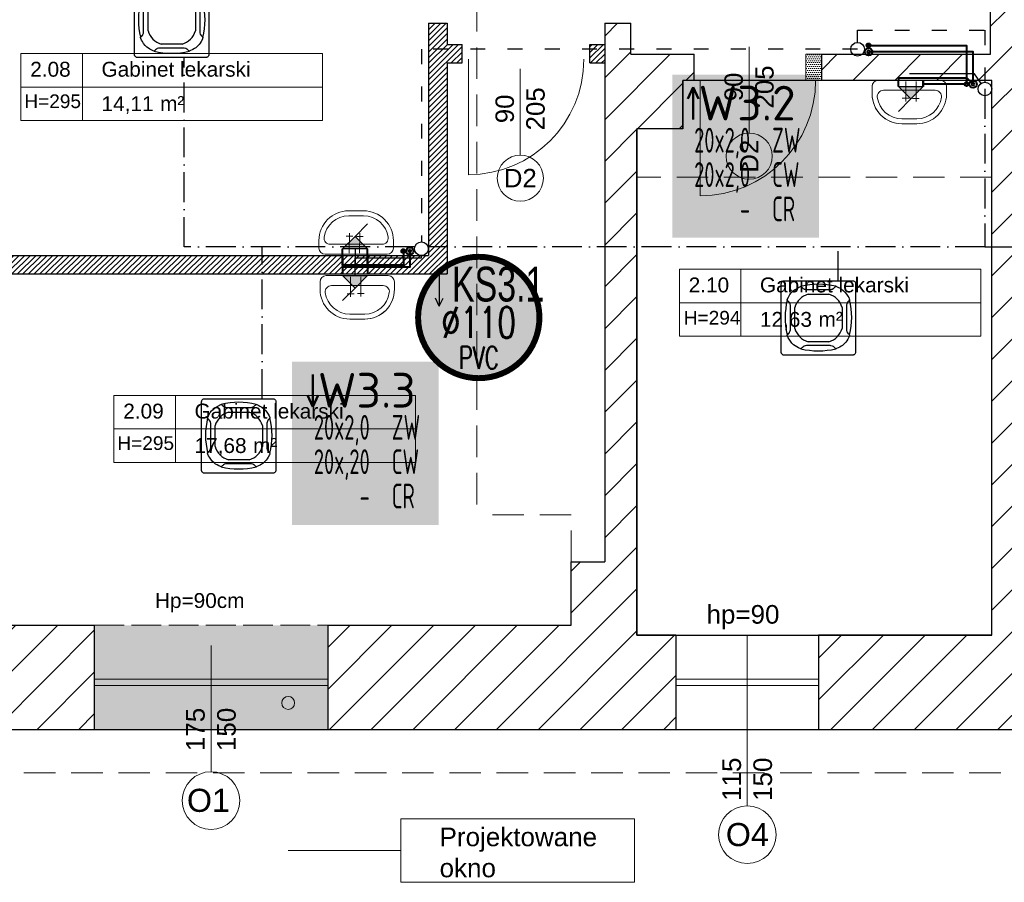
# Model space of a CAD drawing. Header units: millimetres. Extents: x 24385 to 79107, y -56478 to -23676.
# Tile 44 of 256: x 26934 to 27727, y -36780 to -36085. Entities that reach past the tile are written whole.
import ezdxf
from ezdxf.enums import TextEntityAlignment as Align
from ezdxf.lldxf.tags import DXFTag

# ---------------------------------------------------------------- set-up
doc = ezdxf.new("R2010")
doc.units = ezdxf.units.MM
doc.header["$LTSCALE"] = 2
for name, pattern in [('ACAD_ISO02W100', [15, 12, -3]), ('ACAD_ISO03W100', [30, 12, -18]), ('ACAD_ISO10W100', [18, 12, -3, 0, -3]), ('DASHED', [19.05, 12.7, -6.35]), ('HIDDENX2', [19.05, 12.7, -6.35])]:
    doc.linetypes.add(name, pattern=pattern)
for name, color, linetype, lineweight in [('0_OPIS', 7, 'Continuous', 13), ('3DPLAN_A_ARMATURA_SANITARNA', 7, 'Continuous', 9), ('3DPLAN_A_DRZWI', 173, 'Continuous', 5), ('3DPLAN_A_OKNA', 153, 'Continuous', 5), ('3DPLAN_A_TABELKA POMIESZCZEŃ', 7, 'Continuous', 0), ('3DPLAN_A_WYSOKOŚCI ZMIANA', 144, 'HIDDENX2', 5), ('_WLK_W_OPIS', 211, 'Continuous', 9), ('A_STOL_OPIS', 55, 'Continuous', 5), ('A_WYBURZENIA', 6, 'Continuous', 0), ('A_ZESTAWIENIE STOLARKI', 3, 'Continuous', 15), ('Opisy', 7, 'Continuous', 13)]:
    doc.layers.add(name, color=color, linetype=linetype, lineweight=lineweight)
for name, color, linetype in [('3DPLAN_A_KRESKOWANIE 1', 253, 'Continuous'), ('3DPLAN_A_OPIS', 8, 'Continuous'), ('3DPLAN_A_POMIESZCZENIE NUMER', 100, 'Continuous'), ('3DPLAN_K_DZIAŁOWA NISKIE', 134, 'Continuous'), ('3DPLAN_K_NOŚNA', 7, 'Continuous'), ('3DPLAN_K_OBRYS WIDOK', 242, 'Continuous'), ('_WLK_oznaczenia', 211, 'Continuous'), ('A_POMIESZCZENIE OPIS', 100, 'Continuous'), ('IS_freon_urządzenia', 3, 'DASHED'), ('IS_Odbiorniki', 211, 'SOLID')]:
    doc.layers.add(name, color=color, linetype=linetype)
doc.layers.add('3DPLAN_A_OBWIEDNIA', color=6, linetype='Continuous', plot=False)
for name, color, linetype, lineweight, true_color in [('cw', 7, 'Continuous', 40, 0xf79809), ('kanalizacja', 7, 'Continuous', 30, 0xbf3000), ('kanalizacja pod stropem skropliny', 7, 'Continuous', 30, 0x60bb04), ('wodociag', 7, 'Continuous', 40, 0x0e97f1)]:
    doc.layers.add(name, color=color, linetype=linetype, lineweight=lineweight, true_color=true_color)
doc.styles.add('ARIAL', font='arial.ttf')
doc.styles.add('GRZEJNIK', font='simplex.shx', dxfattribs={"width": 0.7})
doc.styles.add('isocp', font='isocpeur.ttf', dxfattribs={"width": 0.9})
doc.styles.add('TABEL1', font='txt')
tags = doc.linetypes.add('SOLID', pattern=[10, 10, 0]).pattern_tags.tags
tags[6:7] = [DXFTag(74, 4), DXFTag(75, 0), DXFTag(340, '0'), DXFTag(46, 0.0), DXFTag(50, 0.0), DXFTag(44, 0.0), DXFTag(45, 0.0)]
tags[4:5] = [DXFTag(74, 4), DXFTag(75, 0), DXFTag(340, '0'), DXFTag(46, 0.0), DXFTag(50, 0.0), DXFTag(44, 0.0), DXFTag(45, 0.0)]
pattern_1 = [(0, (6153.1716, -11332.5662), (0.79375, 1.5875), [0, -1.5875])]

# ---------------------------------------------------------------- blocks, each defined once
blk = doc.blocks.new('UMYWALKA')
at = {"layer": '3DPLAN_A_ARMATURA_SANITARNA'}
for p, q in [((0, 25), (0, -25)), ((11, 30), (5, 30)), ((8, 20.87), (8, -20.87)), ((14.55, 8.04), (14.57, 2.57)), ((1, 5.49), (17.06, 5.43)), ((31, -6), (31, 6)), ((35, -6), (35, 6)), ((0.86, -2.78), (16.92, -2.85)), ((14.41, -0.23), (14.43, -5.7)), ((11, -30), (5, -30))]:
    blk.add_line(p, q, dxfattribs=at)
for centre, radius, start, end in [((5, 25), 5, 90, 180), ((13, 20.87), 5, 82.33774, 180), ((11, 6), 24, 0, 90), ((11, 6), 20, 0, 82.33774), ((11, -6), 24, 270, 0), ((11, -6), 20, 277.66226, 0), ((13, -20.87), 5, 180, 277.66226), ((5, -25), 5, 180, 270)]:
    blk.add_arc(centre, radius, start, end, dxfattribs=at)
blk = doc.blocks.new('zw$2C56')
at = {"layer": 'IS_freon_urządzenia', "linetype": 'Continuous'}
for points in [[(-321, 376), (383, 376), (389, 376), (396, 373), (403, 368), (407, 362), (410, 357), (411, 348), (411, -356), (410, -362), (408, -368), (403, -375), (396, -380), (392, -382), (388, -383), (384, -384), (-322, -384), (-328, -383), (-332, -381), (-337, -379), (-341, -375), (-344, -372), (-346, -368), (-348, -364), (-349, -360), (-349, -358), (-349, 348), (-348, 353), (-348, 357), (-346, 361), (-342, 367), (-339, 370), (-335, 373), (-329, 375), (-325, 376), (-321, 376)], [(-152, 319), (-150, 320), (-148, 320), (-147, 320), (-145, 319), (-144, 318), (-142, 317), (-138, 311), (-137, 309), (-135, 308), (-129, 302), (-123, 298), (-119, 295), (-113, 292), (-108, 291), (-106, 290), (-101, 289), (-97, 288), (-96, 288), (-94, 288), (-92, 288), (-90, 288), (-89, 288), (151, 288), (157, 288), (161, 288), (165, 289), (170, 290), (175, 292), (179, 294), (182, 296), (185, 297), (188, 299), (189, 300), (197, 307), (202, 313), (206, 317), (208, 319), (210, 320), (212, 320), (213, 320), (216, 318), (238, 308), (248, 303), (261, 296), (268, 291), (286, 277), (292, 271), (300, 264), (306, 257), (320, 239), (326, 231), (332, 220), (341, 204), (347, 191), (350, 185), (351, 181), (350, 177), (350, 176), (348, 174), (341, 169), (333, 161), (328, 154), (324, 146), (321, 139), (319, 129), (319, 122), (319, -118), (320, -133), (323, -144), (332, -159), (345, -171), (350, -176), (351, -180), (350, -183), (348, -188), (345, -195), (332, -221), (321, -237), (311, -251), (289, -274), (277, -284), (264, -293), (249, -301), (217, -317), (212, -319), (210, -319), (207, -318), (205, -316), (202, -311), (193, -302), (186, -297), (175, -291), (160, -288), (150, -287), (-89, -287), (-103, -288), (-116, -293), (-125, -298), (-133, -305), (-137, -309), (-144, -317), (-148, -319), (-157, -316), (-164, -313), (-172, -309), (-191, -300), (-206, -290), (-222, -277), (-222, -277), (-241, -260), (-256, -241), (-269, -220), (-277, -206), (-284, -189), (-288, -182), (-288, -178), (-287, -175), (-283, -172), (-275, -165), (-275, -158), (-268, -158), (-263, -150), (-260, -143), (-258, -135), (-256, -125), (-256, -82), (-256, -20), (-256, 123), (-259, 141), (-265, 153), (-274, 165), (-285, 174), (-288, 179), (-287, 184), (-276, 209), (-261, 236), (-246, 255), (-224, 276), (-208, 289), (-152, 319)], [(-75, 239), (138, 239)], [(-211, -111), (-211, 103)], [(274, 103), (274, -111)], [(138, -247), (-75, -247)]]:
    blk.add_lwpolyline(points, dxfattribs=at)
for centre, radius, start, end in [((32, -425), 766, 76.4959, 103.5206), ((-19, 47), 200, 106.2611, 163.6692), ((82, 47), 200, 16.3308, 73.7389), ((457, 2), 766, 166.4793, 193.5039), ((-394, 1), 766, 346.4959, 13.5206), ((-19, -55), 200, 196.3308, 253.7389), ((82, -55), 200, 286.2611, 343.6692), ((31, 426), 766, 256.4793, 283.5039)]:
    blk.add_arc(centre, radius, start, end, dxfattribs=at)
blk = doc.blocks.new('G$CDB1AC55F')
at = {"layer": 'IS_freon_urządzenia', "xscale": 0.07876787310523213, "yscale": 0.07876787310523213, "zscale": 0.07876787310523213}
blk.add_blockref('zw$2C56', (27.48, 30.22), dxfattribs=at)
blk = doc.blocks.new('tabelka dla tp')
at = {"layer": '3DPLAN_A_TABELKA POMIESZCZEŃ'}
for p, q in [((49.7, 54), (49.7, 0)), ((0, 27), (243.13, 27))]:
    blk.add_line(p, q, dxfattribs=at)
blk.add_lwpolyline([(0, 54), (243.13, 54), (243.13, 0), (0, 0)], close=True, dxfattribs=at)
at = {"layer": '3DPLAN_A_POMIESZCZENIE NUMER', "color": 7, "style": 'ARIAL'}
blk.add_attdef('NUMER', (2.23, 35.39), '', height=12, dxfattribs=at)
at = {"layer": 'A_POMIESZCZENIE OPIS', "insert": (112.2, 19.75), "char_height": 12, "width": 36.4122, "attachment_point": 1, "style": 'ARIAL'}
blk.add_mtext('{\\C7;m²}', dxfattribs=at)
at = {"layer": 'A_POMIESZCZENIE OPIS', "color": 7, "style": 'ARIAL'}
for tag, p in [('NAZWA', (51.73, 35.39)), ('POWIERZCHNIA', (51.06, 7.24))]:
    blk.add_attdef(tag, p, '', height=12, dxfattribs=at)
blk = doc.blocks.new('II pietrooo')
at = {"layer": '3DPLAN_A_KRESKOWANIE 1'}
h = blk.add_hatch(dxfattribs=at)
h.set_pattern_fill('ANSI31', color=256, scale=7.5, style=0)
h.set_pattern_definition([(45, (25713.503, -37486.946), (-16.83798, 16.83798), [])])
h.paths.add_polyline_path([(28996.12, -35640.04), (29220.12, -35640.04), (29220.12, -35744.04), (29268.12, -35744.04), (29268.12, -35638.04), (29280.12, -35638.04), (29280.12, -35618.04), (28996.12, -35618.04)])
h.paths.add_polyline_path([(28878.12, -35618.04), (28627.12, -35618.04), (28627.12, -35638.72), (28681.52, -35638.72), (28681.52, -35640.04), (28878.12, -35640.04)])
h.paths.add_polyline_path([(28627.12, -35774.7), (28669.12, -35774.7), (28669.12, -35692.72), (28627.12, -35692.72)])
h.paths.add_polyline_path([(28558.7, -36657.04), (28739.12, -36657.04), (28739.12, -36571.04), (28671.12, -36571.04), (28671.12, -36518.04), (28657.12, -36518.04), (28657.12, -36236.04), (28700.12, -36236.04), (28700.12, -36016.04), (28669.12, -36016.04), (28669.12, -35828.7), (28627.12, -35828.7), (28627.12, -35865.04), (28626.12, -35886.04), (28626.12, -36572.04), (28558.7, -36572.04)])
h.paths.add_polyline_path([(29268.12, -35964.04), (29268.12, -35847.04), (29220.12, -35847.04), (29220.12, -35964.04)])
h.paths.add_polyline_path([(29503.49, -35638.04), (29503.49, -35618.04), (29460.12, -35618.04), (29460.12, -35600.04), (29450.12, -35600.04), (29450.12, -35618.04), (29383.12, -35618.04), (29383.12, -35638.04)])
h.paths.add_polyline_path([(28853.12, -36657.04), (29038.12, -36657.04), (29038.12, -36571.04), (28853.12, -36571.04)])
h.paths.add_polyline_path([(29151.12, -36657.04), (29338.12, -36657.04), (29338.12, -36571.04), (29270.12, -36571.04), (29270.12, -36518.04), (29220.12, -36518.04), (29220.12, -36571.04), (29151.12, -36571.04)])
h.paths.add_polyline_path([(29634.12, -36571.04), (29451.12, -36571.04), (29451.12, -36657.04), (29634.12, -36657.04)])
h.paths.add_polyline_path([(29935.12, -36571.04), (29869.12, -36571.04), (29869.12, -36518.04), (29822.12, -36518.04), (29822.12, -36571.04), (29747.12, -36571.04), (29747.12, -36657.04), (29935.12, -36657.04)])
h.paths.add_polyline_path([(30049.12, -36657.04), (30229.12, -36657.04), (30229.12, -36572.04), (30152.12, -36572.04), (30152.12, -35868.04), (30205.12, -35868.04), (30205.12, -35846.04), (30137.12, -35846.04), (30137.12, -36571.04), (30049.12, -36571.04)])
h.paths.add_polyline_path([(30416.12, -35967.04), (30444.12, -35967.04), (30444.12, -36519.04), (30416.12, -36519.04), (30416.12, -36572.04), (30344.12, -36572.04), (30344.12, -36657.04), (30525.12, -36657.04), (30525.12, -36569.04), (30491.12, -36569.04), (30491.12, -35961.04), (30561.12, -35961.04), (30561.12, -35942.04), (30464.12, -35942.04), (30464.12, -35846.04), (30308.12, -35846.04), (30308.12, -35868.04), (30416.12, -35868.04)])
h.paths.add_polyline_path([(30640.12, -36657.04), (30826.12, -36657.04), (30826.12, -36569.04), (30640.12, -36569.04)])
h.paths.add_polyline_path([(31069.12, -36128.04), (31069.12, -36517.04), (31041.12, -36517.04), (31041.12, -36569.04), (30941.12, -36569.04), (30941.12, -36657.04), (31677.49, -36657.04), (31677.49, -36350.04), (31638.12, -36350.04), (31638.12, -36497.04), (31585.12, -36497.04), (31585.12, -36562.04), (31092.12, -36562.04), (31092.12, -36128.04)])
h.paths.add_polyline_path([(31069.12, -35961.04), (30716.12, -35961.04), (30716.12, -35813.04), (30718.62, -35813.04), (30728.12, -35813.04), (30728.12, -35942.04), (31012.12, -35942.04), (31012.12, -35891.04), (31024.12, -35891.04), (31024.12, -35870.04), (31046.12, -35870.04), (31046.12, -35891.04), (31058.12, -35891.04), (31058.12, -35942.04), (31562.12, -35942.04), (31562.12, -35677.04), (31610.12, -35677.04), (31610.12, -35281.04), (31677.49, -35281.04), (31677.49, -36124.04), (31638.12, -36124.04), (31638.12, -35961.04), (31092.12, -35961.04), (31092.12, -36025.04), (31069.12, -36025.04)])
h.paths.add_polyline_path([(30708.33, -35857.49), (30708.33, -35812.36), (30740.73, -35812.36), (30740.73, -35857.49)], flags=9)
h.paths.add_polyline_path([(31062.12, -35694.04), (31062.12, -35618.04), (31015.12, -35618.04), (31015.12, -35694.04)])
h.paths.add_polyline_path([(31677.49, -35151.04), (31677.49, -34962.04), (30941.12, -34962.04), (30941.12, -35016.04), (31013.12, -35016.04), (31013.12, -35069.04), (31062.12, -35069.04), (31062.12, -35011.04), (31562.12, -35011.04), (31562.12, -35142.04), (31610.12, -35142.04), (31610.12, -35151.04)])
h.paths.add_polyline_path([(30826.12, -34962.04), (30640.12, -34962.04), (30640.12, -35016.04), (30826.12, -35016.04)])
h.paths.add_polyline_path([(30346.12, -35009.04), (30420.12, -35009.04), (30420.12, -35062.04), (30450.12, -35062.04), (30450.12, -35149.04), (30460.12, -35149.04), (30460.12, -35016.04), (30525.12, -35016.04), (30525.12, -34962.04), (30346.12, -34962.04)])
h.paths.add_polyline_path([(30231.12, -34962.04), (30056.12, -34962.04), (30056.12, -35009.04), (30231.12, -35009.04)])
h.paths.add_polyline_path([(29856.12, -35328.04), (29856.12, -35059.04), (29872.12, -35059.04), (29872.12, -35009.04), (29941.12, -35009.04), (29941.12, -34962.04), (29753.12, -34962.04), (29753.12, -35009.04), (29818.12, -35009.04), (29818.12, -35059.04), (29834.12, -35059.04), (29834.12, -35328.04)])
h.paths.add_polyline_path([(29460.12, -35480.04), (29460.12, -35466.04), (30247.12, -35466.04), (30247.12, -35441.04), (29856.12, -35441.04), (29856.12, -35428.04), (29834.12, -35428.04), (29834.12, -35441.04), (29556.12, -35441.04), (29556.12, -35009.04), (29638.12, -35009.04), (29638.12, -34962.04), (29461.12, -34962.04), (29461.12, -35016.04), (29547.12, -35016.04), (29547.12, -35448.04), (29368.12, -35448.04), (29368.12, -35466.04), (29450.12, -35466.04), (29450.12, -35480.04), (29452.12, -35480.04)])
h.paths.add_polyline_path([(29336.12, -34962.04), (29156.46, -34962.04), (29156.46, -35014.04), (29226.46, -35014.04), (29226.46, -35404.04), (29175.46, -35404.04), (29175.46, -35444.04), (28929.46, -35444.04), (28929.46, -35466.04), (29265.12, -35466.04), (29265.12, -35448.04), (29253.12, -35448.04), (29253.12, -35070.04), (29282.12, -35070.04), (29282.12, -35016.04), (29336.12, -35016.04)])
h.paths.add_polyline_path([(28860.46, -35014.04), (29041.46, -35014.04), (29041.46, -34962.04), (28860.46, -34962.04)])
h.paths.add_polyline_path([(28697.46, -35187.04), (28697.46, -35084.04), (28674.46, -35084.04), (28674.46, -35014.04), (28745.46, -35014.04), (28745.46, -34962.04), (28602.12, -34962.04), (28602.12, -35015.04), (28627.12, -35015.04), (28627.12, -35067.04), (28642.12, -35067.04), (28642.12, -35072.04), (28642.12, -35146.32), (28685.71, -35146.32), (28685.71, -35187.04)])
h.paths.add_polyline_path([(28642.12, -35353.04), (28635.12, -35353.04), (28635.12, -35438.04), (28643.12, -35438.04), (28643.12, -35466.04), (28829.46, -35466.04), (28829.46, -35444.04), (28674.46, -35444.04), (28674.46, -35200.32), (28642.12, -35200.32)])
h.paths.add_polyline_path([(28492.12, -35015.04), (28492.12, -34962.04), (28212, -34962.04), (28212, -34959.04), (28205.12, -34959.04), (28205.12, -35015.04)])
h.paths.add_polyline_path([(28062.12, -35183.04), (28062.12, -35072.04), (28072.12, -35072.04), (28072.12, -35015.04), (28081.12, -35015.04), (28081.12, -34918.04), (28086.12, -34918.04), (28086.12, -34914.04), (28068.99, -34914.04), (28068.99, -34944.04), (28073.99, -34944.04), (28073.99, -34959.04), (28062.49, -34959.04), (28062.49, -34962.04), (28026.62, -34962.04), (28026.62, -35180.04), (28027.12, -35180.04), (28027.12, -35183.04)])
h.paths.add_polyline_path([(27906.12, -35022.04), (27982.12, -35022.04), (27982.12, -35089.04), (27944.12, -35089.04), (27944.12, -35180.04), (28026.62, -35180.04), (28026.62, -34962.04), (27906.12, -34962.04)])
h.paths.add_polyline_path([(27791.12, -34962.04), (27617.12, -34962.04), (27617.12, -35022.04), (27791.12, -35022.04)])
h.paths.add_polyline_path([(27460.12, -35083.04), (27426.12, -35083.04), (27426.12, -35022.04), (27502.12, -35022.04), (27502.12, -34962.04), (26781.49, -34962.04), (26781.49, -35100.04), (26827.12, -35100.04), (26827.12, -35020.04), (27377.12, -35020.04), (27377.12, -35072.04), (27405.12, -35072.04), (27405.12, -35233.04), (27460.12, -35233.04)])
h.paths.add_polyline_path([(27405.12, -35492.04), (27426.12, -35492.04), (27426.12, -35323.04), (27405.12, -35323.04), (27405.12, -35332.04), (26827.12, -35332.04), (26827.12, -35275.04), (26781.49, -35275.04), (26781.49, -35409.04), (26826.12, -35409.04), (26826.12, -35352.04), (27405.12, -35352.04)])
h.paths.add_polyline_path([(26827.12, -36005.04), (26827.12, -35955.04), (27379.12, -35955.04), (27379.12, -35969.04), (27405.12, -35969.04), (27405.12, -35998.04), (27426.12, -35998.04), (27426.12, -35901.04), (27346.12, -35901.04), (27346.12, -35931.04), (26850.12, -35931.04), (26850.12, -35891.04), (26781.49, -35891.04), (26781.49, -36005.04)])
h.paths.add_polyline_path([(26993.72, -36573.04), (26827.12, -36573.04), (26827.12, -36503.04), (26881.12, -36503.04), (26881.12, -36349.04), (26827.12, -36349.04), (26827.12, -36275.04), (26781.49, -36275.04), (26781.49, -36657.04), (26993.72, -36657.04)])
h.paths.add_polyline_path([(27462.55, -36581.04), (27431.12, -36581.04), (27431.12, -36173.04), (27468.12, -36173.04), (27468.12, -36134.04), (27477.12, -36134.04), (27477.12, -36113.04), (27426.12, -36113.04), (27426.12, -36088.04), (27405.12, -36088.04), (27405.12, -36522.04), (27378.12, -36522.04), (27378.12, -36573.04), (27181.88, -36573.04), (27181.88, -36657.04), (27462.55, -36657.04)])
h.paths.add_polyline_path([(27415.62, -36075.12), (27432.05, -36075.12), (27432.05, -36095.12), (27415.62, -36095.12)], flags=9)
h.paths.add_polyline_path([(27804.12, -36578.85), (27739.12, -36578.85), (27739.12, -36043.85), (27716.12, -36043.85), (27716.12, -36113.04), (27580.12, -36113.04), (27580.12, -36134.04), (27717.12, -36134.04), (27717.12, -36581.04), (27577.55, -36581.04), (27577.55, -36657.04), (27804.12, -36657.04)])
h.paths.add_polyline_path([(28147.7, -36572.04), (28077.7, -36572.04), (28077.7, -36523.04), (28062.7, -36523.04), (28062.7, -36237.04), (28106.7, -36237.04), (28106.7, -36134.04), (28062.7, -36134.04), (28062.7, -36010.04), (28106.7, -36010.04), (28106.7, -35886.04), (28394.12, -35886.04), (28394.12, -35864.04), (28063.12, -35864.04), (28063.12, -35670.04), (28073.12, -35670.04), (28073.12, -35621.04), (28062.12, -35621.04), (28062.12, -35543.04), (28082.12, -35543.04), (28082.12, -35495.04), (28062.12, -35495.04), (28062.12, -35394.04), (28282.12, -35394.04), (28282.12, -35408.04), (28286.46, -35408.04), (28298.12, -35408.04), (28298.12, -35378.04), (28379.12, -35378.04), (28379.12, -35438.04), (28517.12, -35438.04), (28517.12, -35353.04), (28062.12, -35353.04), (28062.12, -35333.04), (28027.12, -35333.04), (28027.12, -35347.04), (28026.62, -35347.04), (28026.62, -36657.04), (28147.7, -36657.04)])
h.paths.add_polyline_path([(27990.12, -35853.04), (27968.12, -35853.04), (27968.12, -35869.04), (27697.3, -35869.04), (27697.3, -35888.04), (27716.12, -35888.04), (27716.12, -35906.28), (27737.7, -35906.28), (27737.7, -35953.85), (27739.12, -35953.85), (27739.12, -35885.85), (27985.12, -35885.85), (27985.12, -35971.85), (28001.12, -35971.85), (28001.12, -36038.85), (27936.12, -36038.85), (27936.12, -36242.85), (27999.12, -36242.85), (27999.12, -36501.85), (27972.12, -36501.85), (27972.12, -36578.85), (27919.12, -36578.85), (27919.12, -36657.04), (28026.62, -36657.04), (28026.62, -35347.04), (27730.12, -35347.04), (27730.12, -35371.04), (27990.12, -35371.04), (27990.12, -35559.04), (27950.12, -35559.04), (27950.12, -35615.04), (27920.12, -35615.04), (27920.12, -35714.04), (27990.12, -35714.04)])
h.paths.add_polyline_path([(27618.12, -35845.04), (27595.12, -35845.04), (27595.12, -35888.04), (27697.3, -35888.04), (27697.3, -35869.04), (27618.12, -35869.04)])
h.paths.add_polyline_path([(27618.12, -35668.04), (27611.12, -35668.04), (27611.12, -35639.52), (27595.12, -35639.52), (27595.12, -35742.04), (27618.12, -35742.04)])
h.paths.add_polyline_path([(27627.12, -35371.04), (27627.12, -35347.04), (27595.12, -35347.04), (27595.12, -35585.52), (27611.12, -35585.52), (27611.12, -35371.04)])
h.paths.add_polyline_path([(27611.12, -35585.52), (27595.12, -35585.52), (27595.12, -35612.52), (27611.12, -35612.52)])
h.paths.add_polyline_path([(27595.12, -35612.52), (27595.12, -35639.52), (27611.12, -35639.52), (27611.12, -35612.52)])
h.paths.add_polyline_path([(28681.52, -35638.72), (28627.12, -35638.72), (28627.12, -35665.72), (28669.12, -35665.72), (28669.12, -35640.04), (28681.52, -35640.04)])
h.paths.add_polyline_path([(28627.12, -35665.72), (28627.12, -35692.72), (28669.12, -35692.72), (28669.12, -35665.72)])
h.paths.add_polyline_path([(28669.12, -35774.7), (28627.12, -35774.7), (28627.12, -35801.7), (28669.12, -35801.7)])
h.paths.add_polyline_path([(28500.55, -35778.11), (28635.7, -35778.11), (28635.7, -35799.65), (28500.55, -35799.65)], flags=9)
h.paths.add_polyline_path([(28627.12, -35801.7), (28627.12, -35828.7), (28669.12, -35828.7), (28669.12, -35801.7)])
h.paths.add_polyline_path([(30458.65, -36145.03), (30476.6, -36145.03), (30476.6, -36165.03), (30458.65, -36165.03)], flags=24)
h.paths.add_polyline_path([(31264.91, -35935.28), (31310.04, -35935.28), (31310.04, -35967.68), (31264.91, -35967.68)], flags=24)
h.paths.add_polyline_path([(30821.98, -35935.28), (30867.1, -35935.28), (30867.1, -35967.68), (30821.98, -35967.68)], flags=24)
h.paths.add_polyline_path([(29703.79, -35437.78), (29748.92, -35437.78), (29748.92, -35470.18), (29703.79, -35470.18)], flags=24)
h.paths.add_polyline_path([(30025.57, -35437.78), (30070.7, -35437.78), (30070.7, -35470.18), (30025.57, -35470.18)], flags=24)
h.paths.add_polyline_path([(29534.64, -35263.91), (29534.64, -35218.79), (29567.04, -35218.79), (29567.04, -35263.91)], flags=24)
h.paths.add_polyline_path([(27335.79, -35645.68), (27389.56, -35645.68), (27389.56, -35678.08), (27335.79, -35678.08)], flags=24)
at = {"layer": '3DPLAN_A_OPIS', "lineweight": 0, "transparency": 33554687}
h = blk.add_hatch(dxfattribs=at)
h.set_pattern_fill('ANSI31', color=1)
h.set_pattern_definition([(45, (-1345.8024, 5667.021), (-2.24506403, 2.24506403), [])])
h.paths.add_polyline_path([(27263.12, -36088.04), (27263.12, -36275.04), (26827.12, -36275.04), (26827.12, -36290.04), (27278.12, -36290.04), (27278.12, -36088.04), (27263.12, -36088.04)], is_closed=False)
h.paths.add_polyline_path([(27278.12, -36120.04), (27278.12, -36105.04), (27290.12, -36105.04), (27290.12, -36120.04), (27278.12, -36120.04)], is_closed=False)
h.paths.add_polyline_path([(27393.12, -36105.04), (27393.12, -36120.04), (27405.12, -36120.04), (27405.12, -36105.04), (27393.12, -36105.04)], is_closed=False)
at = {"layer": 'A_WYBURZENIA', "transparency": 33554687}
h = blk.add_hatch(dxfattribs=at)
h.set_pattern_fill('DOTS', color=256)
h.set_pattern_definition(pattern_1)
h.paths.add_polyline_path([(27580.12, -36134.04), (27580.12, -36113.04), (27567.12, -36113.04), (27567.12, -36134.04), (27580.12, -36134.04)], is_closed=False)
h = blk.add_hatch(dxfattribs=at)
h.set_pattern_fill('DOTS', color=256)
h.set_pattern_definition(pattern_1)
h.paths.add_polyline_path([(26993.72, -36573.04), (26993.72, -36616.54), (27181.88, -36616.54), (27181.88, -36573.04), (26993.72, -36573.04)], is_closed=False)
h.paths.add_polyline_path([(26993.72, -36621.54), (27181.88, -36621.54), (27181.88, -36616.54), (26993.72, -36616.54), (26993.72, -36621.54)], is_closed=False)
h.paths.add_polyline_path([(26993.72, -36657.04), (27181.88, -36657.04), (27181.88, -36621.54), (26993.72, -36621.54), (26993.72, -36657.04)], is_closed=False)
at = {"layer": 'Opisy', "ltscale": 0.5, "transparency": 33554687}
h = blk.add_hatch(color=256, dxfattribs=at)
h.dxf.hatch_style = 1
h.paths.add_polyline_path([(27148.42, -36640.61), (27148.42, -36630.71, 0.73336)])
h.paths.add_polyline_path([(27148.42, -36630.71), (27148.42, -36640.61, 0.076465), (27149.98, -36640.85, 1.165591)])
at = {"layer": '3DPLAN_A_DRZWI'}
for p, q in [((27295.33, -36117.04), (27295.33, -36210.04)), ((27482.12, -36134.04), (27482.12, -36227.04))]:
    blk.add_line(p, q, dxfattribs=at)
for centre in [(27295.33, -36117.04), (27482.12, -36134.04)]:
    blk.add_arc(centre, 93, 270, 0, dxfattribs=at)
at = {"layer": '3DPLAN_A_OBWIEDNIA'}
blk.add_lwpolyline([(27431.12, -36581.04), (27717.12, -36581.04), (27717.12, -36134.04), (27468.12, -36134.04), (27468.12, -36173.04), (27431.12, -36173.04), (27431.12, -36581.04)], dxfattribs=at)
at = {"layer": '3DPLAN_A_OKNA'}
for p, q in [((26993.72, -36616.54), (27181.88, -36616.54)), ((27462.55, -36616.54), (27577.55, -36616.54)), ((26993.72, -36621.54), (27181.88, -36621.54)), ((27462.55, -36621.54), (27577.55, -36621.54))]:
    blk.add_line(p, q, dxfattribs=at)
at = {"layer": '3DPLAN_A_OPIS', "color": 1, "lineweight": 30}
for p, q in [((27263.12, -36088.04), (27278.12, -36088.04)), ((27263.12, -36088.04), (27263.12, -36275.04)), ((27278.12, -36088.04), (27278.12, -36105.04)), ((27278.12, -36105.04), (27290.12, -36105.04)), ((27290.12, -36120.04), (27290.12, -36105.04)), ((27393.12, -36120.04), (27393.12, -36105.04)), ((27393.12, -36105.04), (27405.12, -36105.04)), ((27278.12, -36120.04), (27278.12, -36290.04)), ((27278.12, -36120.04), (27290.12, -36120.04)), ((27393.12, -36120.04), (27405.12, -36120.04)), ((26827.12, -36275.04), (27263.12, -36275.04)), ((26827.12, -36290.04), (27278.12, -36290.04))]:
    blk.add_line(p, q, dxfattribs=at)
at = {"layer": '3DPLAN_A_WYSOKOŚCI ZMIANA'}
for p, q in [((27302.12, -35955.04), (27302.12, -36484.04)), ((27717.12, -36212.04), (27431.12, -36212.04)), ((27378.12, -36484.04), (27302.12, -36484.04)), ((27378.12, -36522.04), (27378.12, -36484.04)), ((26746.49, -36692.04), (31712.49, -36692.04))]:
    blk.add_line(p, q, dxfattribs=at)
at = {"layer": '3DPLAN_K_DZIAŁOWA NISKIE'}
blk.add_line((27462.55, -36581.04), (27577.55, -36581.04), dxfattribs=at)
at = {"layer": '3DPLAN_K_NOŚNA'}
for p, q in [((27716.12, -36113.04), (27716.12, -36043.85)), ((27405.12, -36088.04), (27426.12, -36088.04)), ((27405.12, -36088.04), (27405.12, -36522.04)), ((27426.12, -36113.04), (27426.12, -36088.04)), ((27426.12, -36113.04), (27477.12, -36113.04)), ((27477.12, -36134.04), (27477.12, -36113.04)), ((27580.12, -36134.04), (27580.12, -36113.04)), ((27580.12, -36113.04), (27716.12, -36113.04)), ((27468.12, -36173.04), (27468.12, -36134.04)), ((27477.12, -36134.04), (27468.12, -36134.04)), ((27717.12, -36134.04), (27580.12, -36134.04)), ((27717.12, -36581.04), (27717.12, -36134.04)), ((27431.12, -36581.04), (27431.12, -36173.04)), ((27468.12, -36173.04), (27431.12, -36173.04)), ((27378.12, -36522.04), (27405.12, -36522.04)), ((27378.12, -36573.04), (27378.12, -36522.04)), ((26827.12, -36573.04), (26993.72, -36573.04)), ((26993.72, -36573.04), (26993.72, -36657.04)), ((27181.88, -36573.04), (27378.12, -36573.04)), ((27181.88, -36573.04), (27181.88, -36657.04)), ((27462.55, -36581.04), (27431.12, -36581.04)), ((27462.55, -36581.04), (27462.55, -36657.04)), ((27577.55, -36581.04), (27577.55, -36657.04)), ((27717.12, -36581.04), (27577.55, -36581.04)), ((26781.49, -36657.04), (27462.55, -36657.04)), ((27577.55, -36657.04), (27804.12, -36657.04))]:
    blk.add_line(p, q, dxfattribs=at)
at = {"layer": '3DPLAN_K_OBRYS WIDOK'}
for p, q in [((26993.72, -36657.04), (27181.88, -36657.04)), ((27462.55, -36657.04), (27577.55, -36657.04))]:
    blk.add_line(p, q, dxfattribs=at)
at = {"layer": 'A_STOL_OPIS'}
for p, q in [((27521.6, -36107.14), (27521.6, -36176.58)), ((27337.08, -36124.8), (27337.08, -36194.24)), ((27520.05, -36718.65), (27520.05, -36581.04)), ((27087.8, -36691.12), (27087.8, -36589.35))]:
    blk.add_line(p, q, dxfattribs=at)
at = {"layer": 'A_WYBURZENIA', "linetype": 'ACAD_ISO02W100', "transparency": 33554687}
blk.add_line((26993.72, -36573.04), (27181.88, -36573.04), dxfattribs=at)
at = {"layer": 'A_WYBURZENIA', "transparency": 33554687}
blk.add_lwpolyline([(27567.12, -36134.04), (27580.12, -36134.04), (27580.12, -36113.04), (27567.12, -36113.04)], close=True, dxfattribs=at)
at = {"layer": 'A_ZESTAWIENIE STOLARKI', "ltscale": 0.25}
for centre, radius in [((27521.6, -36195.16), 18.58), ((27337.08, -36212.82), 18.58), ((27087.8, -36714.34), 23.22), ((27520.05, -36741.86), 23.22)]:
    blk.add_circle(centre, radius, dxfattribs=at)
at = {"layer": 'Opisy', "ltscale": 0.5}
blk.add_line((27240.7, -36754.69), (27149.98, -36754.69), dxfattribs=at)
blk.add_lwpolyline([(27240.7, -36780.2), (27429.19, -36780.2), (27429.19, -36729.19), (27240.7, -36729.19)], close=True, dxfattribs=at)
blk.add_circle((27149.98, -36635.66), 5.19, dxfattribs=at)
at = {"layer": '3DPLAN_A_ARMATURA_SANITARNA'}
for p, rotation in [((27650.66, -36134.04), 270), ((27204.75, -36274.16), 90.00000000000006)]:
    blk.add_blockref('UMYWALKA', p, dxfattribs=dict(at, rotation=rotation))
at = {"layer": '3DPLAN_A_ARMATURA_SANITARNA', "xscale": -1, "rotation": 89.99999999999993}
blk.add_blockref('UMYWALKA', (27205.65, -36291.4), dxfattribs=at)
at = {"layer": '3DPLAN_A_TABELKA POMIESZCZEŃ', "color": 7, "ltscale": 0.5}
ref = blk.add_blockref('tabelka dla tp', (26934.52, -36166.48), dxfattribs=at)
ref.add_attrib('NUMER', '2.08', (26942.05, -36131.1), dxfattribs={"layer": '3DPLAN_A_POMIESZCZENIE NUMER', "color": 0, "height": 12, "style": 'ARIAL'})
ref.add_attrib('NAZWA', 'Gabinet lekarski', (26999.48, -36131.1), dxfattribs={"layer": 'A_POMIESZCZENIE OPIS', "color": 0, "height": 12, "style": 'ARIAL'})
ref.add_attrib('POWIERZCHNIA', '14,11', (26999.48, -36158.85), dxfattribs={"layer": 'A_POMIESZCZENIE OPIS', "color": 0, "height": 12, "style": 'ARIAL'})
at = {"layer": '3DPLAN_A_TABELKA POMIESZCZEŃ', "ltscale": 0.5}
ref = blk.add_blockref('tabelka dla tp', (27465.26, -36340.28), dxfattribs=at)
ref.add_attrib('NUMER', '2.10', (27472.79, -36304.89), dxfattribs={"layer": '3DPLAN_A_POMIESZCZENIE NUMER', "color": 0, "height": 12, "style": 'ARIAL'})
ref.add_attrib('NAZWA', 'Gabinet lekarski', (27530.22, -36304.89), dxfattribs={"layer": 'A_POMIESZCZENIE OPIS', "color": 0, "height": 12, "style": 'ARIAL'})
ref.add_attrib('POWIERZCHNIA', '12,63', (27530.22, -36332.64), dxfattribs={"layer": 'A_POMIESZCZENIE OPIS', "color": 0, "height": 12, "style": 'ARIAL'})
at = {"layer": '3DPLAN_A_TABELKA POMIESZCZEŃ', "color": 7, "ltscale": 0.5}
ref = blk.add_blockref('tabelka dla tp', (27009.51, -36441.95), dxfattribs=at)
ref.add_attrib('NUMER', '2.09', (27017.04, -36406.56), dxfattribs={"layer": '3DPLAN_A_POMIESZCZENIE NUMER', "color": 0, "height": 12, "style": 'ARIAL'})
ref.add_attrib('NAZWA', 'Gabinet lekarski', (27074.47, -36406.56), dxfattribs={"layer": 'A_POMIESZCZENIE OPIS', "color": 0, "height": 12, "style": 'ARIAL'})
ref.add_attrib('POWIERZCHNIA', '17,68', (27074.47, -36434.31), dxfattribs={"layer": 'A_POMIESZCZENIE OPIS', "color": 0, "height": 12, "style": 'ARIAL'})
at = {"layer": '3DPLAN_A_OPIS', "color": 1, "lineweight": 30, "style": 'ARIAL'}
for tag, p in [('WYŁĄCZONE', (29640.58, -35218.77)), ('WYŁĄCZONE', (30122.42, -35218.77)), ('Z_OPRACOWANIA', (29630.24, -35241.21)), ('Z_OPRACOWANIA', (30112.08, -35241.21)), ('WYŁĄCZONE', (28887.31, -35245.56)), ('Z_OPRACOWANIA', (28876.97, -35267.28)), ('WYŁĄCZONE', (30987.8, -35381.78)), ('Z_OPRACOWANIA', (30977.46, -35404.21))]:
    blk.add_attdef(tag, p, '', height=12, dxfattribs=at)
at = {"layer": '3DPLAN_A_TABELKA POMIESZCZEŃ', "color": 7, "ltscale": 0.5, "char_height": 11, "width": 59.2068, "attachment_point": 1, "style": 'ARIAL'}
for s, insert in [('H=295', (26937.29, -36145.38)), ('H=294', (27468.84, -36319.8)), ('H=295', (27012.28, -36420.85))]:
    blk.add_mtext(s, dxfattribs=dict(at, insert=insert))
at = {"layer": 'A_STOL_OPIS', "ltscale": 0.2, "rotation": 90, "style": 'TABEL1'}
for s, width, gutter_width, insert, char_height, attachment_point in [('\\pxqc;{\\fArial|b0|i0|c238|p34;90\\P205}', 58.3206, 80, (27501.59, -36168.53), 14.872, 1), ('\\pxqc;{\\fArial|b0|i0|c238|p34;90\\P205}', 58.3206, 80, (27317.06, -36186.18), 14.872, 1), ('\\pxqc;{\\fArial|b0|i0|c238|p34;175\\P150}', 72.9007, 100, (27087.8, -36657.04), 15, 5), ('\\pxqc;{\\fArial|b0|i0|c238|p34;115\\P150}', 72.9007, 100, (27520.05, -36697.17), 15, 5)]:
    blk.add_mtext_dynamic_manual_height_columns(s, width=width, gutter_width=gutter_width, heights=[0], dxfattribs=dict(at, insert=insert, char_height=char_height, attachment_point=attachment_point))
at = {"layer": 'A_ZESTAWIENIE STOLARKI', "ltscale": 0.2, "insert": (27521.6, -36195.16), "char_height": 14.872, "attachment_point": 5, "rotation": 90, "style": 'TABEL1'}
blk.add_mtext_dynamic_manual_height_columns('{\\fArial|b0|i0|c238|p34;D2}', width=58.3206, gutter_width=80, heights=[0], dxfattribs=at)
at = {"layer": 'A_ZESTAWIENIE STOLARKI', "ltscale": 0.2, "style": 'TABEL1'}
for s, width, gutter_width, insert, char_height, attachment_point in [('{\\fArial|b0|i0|c238|p34;D2}', 58.3206, 80, (27337.08, -36212.82), 14.872, 5), ('{\\fArial|b0|i0|c238|p34;Hp=90cm}', 72.9007, 100, (27042.55, -36547.16), 12, 1), ('\\pxqc;{\\fArial|b0|i0|c238|p34;hp=90}', 72.9007, 100, (27480.12, -36556.81), 15, 1), ('{\\fArial|b0|i0|c238|p34;O1}', 72.9007, 100, (27103, -36723.71), 18.59, 9), ('{\\fArial|b0|i0|c238|p34;O4}', 72.9007, 100, (27520.05, -36741.86), 18.59, 5)]:
    blk.add_mtext_dynamic_manual_height_columns(s, width=width, gutter_width=gutter_width, heights=[0], dxfattribs=dict(at, insert=insert, char_height=char_height, attachment_point=attachment_point))
at = {"layer": 'Opisy', "ltscale": 0.5, "insert": (27272.01, -36736.14), "char_height": 15, "width": 685.9992, "attachment_point": 1, "style": 'ARIAL'}
blk.add_mtext('Projektowane\\Pokno', dxfattribs=at)

msp = doc.modelspace()

# ---------------------------------------------------------------- hatches: boundary and pattern name
at = {"layer": '_WLK_oznaczenia'}
msp.add_hatch(color=255, dxfattribs=at).paths.add_polyline_path([(27352.48, -36325.11, -1), (27254.68, -36325.11, -1)])
at = {"layer": '_WLK_W_OPIS'}
for points in [[(27463.06, -36257.54), (27574.49, -36257.54), (27574.49, -36132.68), (27463.06, -36132.68)], [(27156.48, -36488.9), (27267.9, -36488.9), (27267.9, -36364.04), (27156.48, -36364.04)]]:
    msp.add_hatch(color=255, dxfattribs=at).paths.add_polyline_path(points)
at = {"layer": 'IS_Odbiorniki', "true_color": 0xffffff}
for points in [[(27641.92, -36139.04), (27661.92, -36139.04), (27651.92, -36149.04)], [(27213.87, -36269.78), (27193.87, -36269.78), (27203.87, -36259.78)], [(27193.87, -36291.4), (27213.87, -36291.4), (27203.87, -36301.4)]]:
    msp.add_hatch(color=7, dxfattribs=at).paths.add_polyline_path(points)

# ---------------------------------------------------------------- linework, layer by layer
at = {"layer": '_WLK_oznaczenia', "lineweight": 50}
for p, q in [((27476.36, -36139.62), (27476.36, -36165.71)), ((27169.78, -36397.07), (27169.78, -36370.98))]:
    msp.add_line(p, q, dxfattribs=at)
at = {"layer": '_WLK_oznaczenia'}
for p, q in [((27271.73, -36290.87), (27271.73, -36315.99)), ((27271.73, -36315.99), (27268.65, -36309.64)), ((27271.73, -36315.99), (27274.81, -36309.64))]:
    msp.add_line(p, q, dxfattribs=at)
msp.add_lwpolyline([(27352.48, -36325.11, 4.8, 4.8, -1), (27254.68, -36325.11, 4.8, 4.8, -1)], format="xyseb", close=True, dxfattribs=at)
at = {"layer": '_WLK_W_OPIS', "color": 211, "lineweight": 50}
for p, q in [((27476.36, -36139.62), (27472.11, -36148.99)), ((27476.36, -36139.62), (27480.62, -36148.99)), ((27169.78, -36397.07), (27165.53, -36387.69)), ((27169.78, -36397.07), (27174.03, -36387.69))]:
    msp.add_line(p, q, dxfattribs=at)
at = {"layer": '_WLK_W_OPIS', "const_width": 6.68}
for points in [[(27463.06, -36257.54), (27574.49, -36257.54), (27574.49, -36132.68), (27463.06, -36132.68)], [(27156.48, -36488.9), (27267.9, -36488.9), (27267.9, -36364.04), (27156.48, -36364.04)]]:
    msp.add_lwpolyline(points, close=True, dxfattribs=at)
at = {"layer": 'cw', "color": 242, "true_color": 0xd2021d}
for p, q in [((27641.92, -36139.04), (27641.92, -36134.04)), ((27641.92, -36139.04), (27641.92, -36134.04)), ((27193.87, -36275.76), (27193.87, -36290.17)), ((27213.87, -36282.96), (27213.87, -36269.78))]:
    msp.add_line(p, q, dxfattribs=at)
at = {"layer": 'cw'}
msp.add_lwpolyline([(27702, -36136.11), (27702, -36111.07), (27618.8, -36111.07)], dxfattribs=at)
at = {"layer": 'cw', "color": 242, "true_color": 0xd2021d}
for points in [[(27701.29, -36136.4), (27697.2, -36132.3), (27641.92, -36132.3), (27641.92, -36134.04)], [(27248.01, -36272.6), (27248.01, -36284.55), (27193.87, -36284.55)]]:
    msp.add_lwpolyline(points, dxfattribs=at)
at = {"layer": 'cw'}
for centre, radius in [((27617.8, -36111.07), 3), ((27617.8, -36111.07), 1), ((27702, -36137.11), 3), ((27702, -36137.11), 1), ((27248.01, -36271.6), 3), ((27248.01, -36271.6), 1)]:
    msp.add_circle(centre, radius, dxfattribs=at)
at = {"layer": 'IS_Odbiorniki'}
for p, q in [((27641.92, -36139.04), (27661.92, -36139.04)), ((27651.92, -36149.04), (27641.92, -36139.04)), ((27661.92, -36139.04), (27651.92, -36149.04)), ((27651.92, -36149.04), (27641.92, -36159.04)), ((27203.87, -36259.78), (27213.87, -36249.78)), ((27193.87, -36269.78), (27203.87, -36259.78)), ((27203.87, -36259.78), (27213.87, -36269.78)), ((27213.87, -36269.78), (27193.87, -36269.78)), ((27193.87, -36269.78), (27193.87, -36282.96)), ((27213.87, -36290.17), (27213.87, -36275.76)), ((27193.87, -36291.4), (27213.87, -36291.4)), ((27203.87, -36301.4), (27193.87, -36291.4)), ((27213.87, -36291.4), (27203.87, -36301.4)), ((27203.87, -36301.4), (27193.87, -36311.4))]:
    msp.add_line(p, q, dxfattribs=at)
at = {"layer": 'kanalizacja', "linetype": 'ACAD_ISO03W100', "ltscale": 0.5}
for p, q in [((27608.88, -36108.97), (27257.37, -36108.97)), ((27257.37, -36108.97), (27257.37, -36264.27))]:
    msp.add_line(p, q, dxfattribs=at)
at = {"layer": 'kanalizacja'}
for p, q in [((27203.87, -36269.78), (27203.87, -36284.19)), ((27203.87, -36291.4), (27203.87, -36276.99))]:
    msp.add_line(p, q, dxfattribs=at)
at = {"layer": 'kanalizacja', "linetype": 'ACAD_ISO03W100', "ltscale": 0.5}
msp.add_lwpolyline([(27608.88, -36103.47), (27608.88, -36093.63), (27711.59, -36093.63), (27711.59, -36135.51)], dxfattribs=at)
at = {"layer": 'kanalizacja'}
for points in [[(27708.48, -36136.47), (27703.21, -36128.79), (27650.66, -36128.79)], [(27203.87, -36276.99), (27257.37, -36276.99), (27257.37, -36275.04)]]:
    msp.add_lwpolyline(points, dxfattribs=at)
for centre in [(27608.88, -36108.97), (27711.59, -36141.01), (27257.37, -36269.77)]:
    msp.add_circle(centre, 5.5, dxfattribs=at)
at = {"layer": 'kanalizacja pod stropem skropliny', "linetype": 'ACAD_ISO10W100'}
for p, q in [((27129, -36390.67), (27129, -36268.19)), ((27593.19, -36295.55), (27593.19, -36268.19))]:
    msp.add_line(p, q, dxfattribs=at)
for points in [[(27252.1, -36268.19), (27066, -36268.19), (27066, -36115.62)], [(27711.59, -36141.01), (27711.59, -36268.19), (27262.64, -36268.19)], [(27711.59, -36268.19), (27848.97, -36268.19), (27848.97, -36296.97)]]:
    msp.add_lwpolyline(points, dxfattribs=at)
at = {"layer": 'wodociag', "color": 110, "true_color": 0x15fb77}
for p, q in [((27661.92, -36139.04), (27661.92, -36134.04)), ((27661.92, -36134.04), (27661.92, -36139.04)), ((27193.87, -36282.96), (27193.87, -36269.78)), ((27213.87, -36275.76), (27213.87, -36290.17))]:
    msp.add_line(p, q, dxfattribs=at)
at = {"layer": 'wodociag'}
msp.add_lwpolyline([(27618.8, -36105.85), (27696.79, -36105.85), (27696.79, -36136.11)], dxfattribs=at)
at = {"layer": 'wodociag', "color": 110, "true_color": 0x15fb77}
for points in [[(27695.79, -36137.11), (27661.92, -36137.11)], [(27242.79, -36271.6), (27242.79, -36282.96), (27193.87, -36282.96)]]:
    msp.add_lwpolyline(points, dxfattribs=at)
at = {"layer": 'wodociag'}
for centre, radius in [((27617.8, -36105.85), 1.6), ((27617.8, -36105.85), 1), ((27696.79, -36137.11), 1.6), ((27696.79, -36137.11), 1), ((27242.79, -36271.6), 1.6), ((27242.79, -36271.6), 1)]:
    msp.add_circle(centre, radius, dxfattribs=at)

# ---------------------------------------------------------------- block references
at = {"layer": '0_OPIS'}
msp.add_blockref('II pietrooo', (0, 0), dxfattribs=at)
at = {"layer": '3DPLAN_A_ARMATURA_SANITARNA'}
for p, rotation in [((27650.66, -36134.04), 270), ((27204.75, -36274.16), 90.00000000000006)]:
    msp.add_blockref('UMYWALKA', p, dxfattribs=dict(at, rotation=rotation))
at = {"layer": '3DPLAN_A_ARMATURA_SANITARNA', "xscale": -1, "rotation": 89.99999999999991}
msp.add_blockref('UMYWALKA', (27205.65, -36291.4), dxfattribs=at)
at = {"layer": 'IS_freon_urządzenia'}
for p in [(27026.15, -36115.62), (27547.41, -36355.42), (27080.19, -36450.54)]:
    msp.add_blockref('G$CDB1AC55F', p, dxfattribs=at)

# ---------------------------------------------------------------- texts
at = {"layer": '_WLK_oznaczenia', "width": 0.7}
for s, height, style, p in [('KS3.1', 28, 'ARIAL', (27319.22, -36312.23)), ('%%c110', 25, 'GRZEJNIK', (27303.58, -36341.63)), ('PVC', 18, 'GRZEJNIK', (27303.58, -36366.52))]:
    msp.add_text(s, height=height, dxfattribs=dict(at, style=style)).set_placement(p, align=Align.CENTER)
at = {"layer": '_WLK_W_OPIS', "style": 'isocp'}
for s, p in [('W3.2', (27519.89, -36166.39)), ('W3.3', (27213.3, -36397.75))]:
    msp.add_text(s, height=28, dxfattribs=at).set_placement(p, align=Align.CENTER)
at = {"layer": '_WLK_W_OPIS', "style": 'isocp', "width": 0.6}
for s, p in [('20x2,0', (27522.29, -36192.27)), ('20x2,0', (27522.29, -36219.94)), ('-', (27522.29, -36247.6)), ('20x2,0', (27215.71, -36423.63)), ('20x,20', (27215.71, -36451.3)), ('-', (27215.71, -36478.96))]:
    msp.add_text(s, height=20, dxfattribs=at).set_placement(p, align=Align.RIGHT)
for s, p in [('ZW', (27540.06, -36192.27)), ('CW', (27540.06, -36219.94)), ('CR', (27540.06, -36247.6)), ('ZW', (27233.48, -36423.63)), ('CW', (27233.48, -36451.3)), ('CR', (27233.48, -36478.96))]:
    msp.add_text(s, height=20, dxfattribs=at).set_placement(p)

doc.saveas('drawing.dxf')
